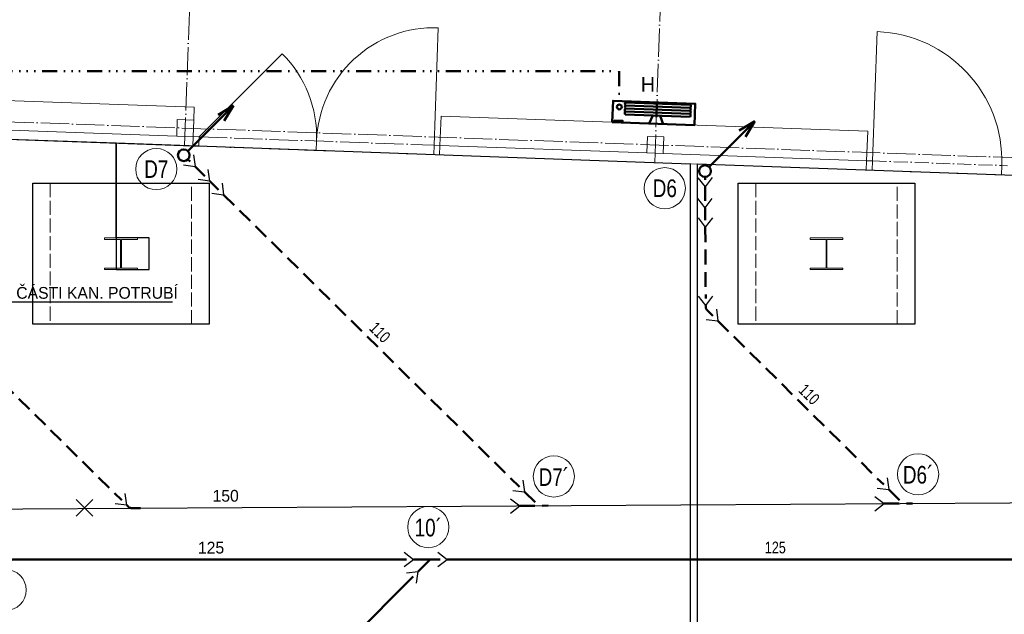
# Model space of a CAD drawing. Header units: millimetres. Extents: x -300186 to 535068, y -28581 to 763298.
# Tile 7 of 256: x -283392 to -275020, y 170256 to 175314. Entities that reach past the tile are written whole.
import ezdxf
from ezdxf.enums import TextEntityAlignment as Align

# ---------------------------------------------------------------- set-up
doc = ezdxf.new("R2010")
doc.units = ezdxf.units.MM
doc.header["$LTSCALE"] = 10
for name, pattern in [('ACAD_ISO02W100', [15, 12, -3]), ('ACAD_ISO04W100', [30, 24, -3, 0, -3]), ('ACAD_ISO10W100', [18, 12, -3, 0, -3]), ('DASHED', [19.05, 12.7, -6.35]), ('DIVIDE5', [38.1, 12.7, -6.35, 0, -6.35, 0, -6.35, 0, -6.35])]:
    doc.linetypes.add(name, pattern=pattern)
for name, color, linetype, lineweight in [('CKKANALIZACE_DESTOVA_PODZ', 7, 'KANALIZACE_DESTOVA_PODZ', 25), ('NS_tlusta', 252, 'Continuous', 18), ('NS_velmi_tlusta', 252, 'Continuous', 18), ('text', 6, 'Continuous', 9), ('tlusta', 252, 'Continuous', 15), ('velmi_tlusta', 252, 'Continuous', 18), ('ZTI-DPS-bubliny', 40, 'Continuous', 18), ('ZTI-DPS-Popis4', 140, 'Continuous', 40), ('ZTI-DSP-hasil', 7, 'Continuous', 50), ('ZTI-DSP-kan_st_destova', 71, 'Continuous', 50), ('ZTI-DSP-kanal_destova', 70, 'DASHED', 50), ('ZTI-DSP-kanal_splaskova', 32, 'Continuous', 50), ('ZTI-DSP-potr_pozarni', 142, 'DIVIDE5', 50), ('ZTI-DSP-zar_predmety_ozn', 7, 'Continuous', 50)]:
    doc.layers.add(name, color=color, linetype=linetype, lineweight=lineweight)
doc.layers.add('netisk', color=30, linetype='Continuous', plot=False)
doc.layers.add('ZTI-DSP-kanal_destova-popis', color=7, linetype='Continuous')
doc.layers.add('ZTI-DSP-kanal_splaskova-popis', color=7, linetype='Continuous')
doc.styles.add('laplan bold', font='txt', dxfattribs={"height": 2})
doc.styles.add('laplan N', font='txt')
doc.linetypes.add('KANALIZACE_DESTOVA_PODZ', pattern='A,35,-15,[102,CADKON.SHX,S=5,R=0,X=0,Y=5],-5,[106,CADKON.SHX,S=5,R=0,X=10,Y=0],30,-15', length=100)

# ---------------------------------------------------------------- blocks, each defined once
blk = doc.blocks.new('*U375')
at = {"color": 255, "linetype": 'ByBlock', "lineweight": 25}
for p in [(-60.9, 79.3), (60.9, 79.3)]:
    blk.add_line(p, (0, 0), dxfattribs=at)
at = {"color": 0, "linetype": 'ByBlock', "lineweight": -2}
blk.add_line((0, 0), (0, -3346.8), dxfattribs=at)
blk = doc.blocks.new('*U376', base_point=(9336, 17227.1))
at = {"color": 255, "linetype": 'ByBlock', "lineweight": 25}
for p, q in [((9275.1, 17306.5), (9336, 17227.1)), ((9396.9, 17306.5), (9336, 17227.1)), ((9450.9, 17287.1), (9437.8, 17187.9)), ((9537, 17201), (9437.8, 17187.9))]:
    blk.add_line(p, q, dxfattribs=at)
at = {"color": 0, "linetype": 'ByBlock', "lineweight": -2}
for p, q in [((9336, 17227.1), (9336, 17001.1)), ((9437.8, 17187.9), (9336, 17086.1))]:
    blk.add_line(p, q, dxfattribs=at)
blk = doc.blocks.new('*U400')
at = {"color": 255, "linetype": 'ByBlock', "lineweight": 25}
for p in [(-60.9, 79.3), (60.9, 79.3)]:
    blk.add_line(p, (0, 0), dxfattribs=at)
at = {"color": 0, "linetype": 'ByBlock', "lineweight": -2}
blk.add_line((0, 0), (0, -1521.5), dxfattribs=at)
blk = doc.blocks.new('*U446', base_point=(0, -5640.27))
at = {"color": 255, "linetype": 'ByBlock', "lineweight": 25}
for p in [(-60.9, 79.3), (60.9, 79.3)]:
    blk.add_line(p, (0, 0), dxfattribs=at)
at = {"color": 0, "linetype": 'ByBlock', "lineweight": -2}
blk.add_line((0, 0), (0, -5580.27), dxfattribs=at)
blk = doc.blocks.new('*U457')
at = {"color": 0, "linetype": 'ByBlock', "lineweight": -2}
for p, q in [((35.36, 35.36), (424.26, 424.26)), ((424.26, 424.26), (291.68, 344.71)), ((344.71, 291.68), (424.26, 424.26))]:
    blk.add_line(p, q, dxfattribs=at)
blk.add_circle((0, 0), 50, dxfattribs=at)
blk = doc.blocks.new('*U458')
at = {"color": 0, "linetype": 'ByBlock', "lineweight": -2}
for p, q in [((35.36, 35.36), (424.26, 424.26)), ((424.26, 424.26), (291.68, 344.71)), ((344.71, 291.68), (424.26, 424.26))]:
    blk.add_line(p, q, dxfattribs=at)
blk.add_circle((0, 0), 50, dxfattribs=at)
blk = doc.blocks.new('*U469', base_point=(14625.8, 15659))
at = {"color": 255, "lineweight": 25}
for q in [(14638.9, 15758.1), (14725, 15672)]:
    blk.add_line((14625.8, 15659), q, dxfattribs=at)
at = {"color": 0, "lineweight": -2}
for p, q in [((14614.2, 15647.3), (14625.8, 15659)), ((14585.9, 15635.6), (14507.5, 15635.6))]:
    blk.add_line(p, q, dxfattribs=at)
blk.add_arc((14585.9, 15675.6), 40, 270, 315, dxfattribs=at)
blk = doc.blocks.new('*U490', base_point=(9363.8, 17125.6))
at = {"color": 255, "linetype": 'ByBlock', "lineweight": 25}
for p, q in [((9302.9, 17363.9), (9363.8, 17284.6)), ((9424.6, 17363.9), (9363.8, 17284.6)), ((9495.6, 17343.5), (9482.6, 17244.4)), ((9581.7, 17257.5), (9482.6, 17244.4))]:
    blk.add_line(p, q, dxfattribs=at)
at = {"color": 0, "linetype": 'ByBlock', "lineweight": -2}
for p, q in [((9363.8, 17284.6), (9363.8, 17042.6)), ((9482.6, 17244.4), (9363.8, 17125.6))]:
    blk.add_line(p, q, dxfattribs=at)
blk = doc.blocks.new('*U491')
at = {"color": 0, "linetype": 'ByBlock', "lineweight": -2}
blk.add_line((-50, 0), (-75, 0), dxfattribs=at)
at = {"color": 255, "linetype": 'ByBlock', "lineweight": 25}
blk.add_circle((0, 0), 50, dxfattribs=at)
blk = doc.blocks.new('*U492')
at = {"color": 255, "linetype": 'ByBlock', "lineweight": 25}
for p in [(-60.9, 79.3), (60.9, 79.3)]:
    blk.add_line(p, (0, 0), dxfattribs=at)
at = {"color": 0, "linetype": 'ByBlock', "lineweight": -2}
blk.add_line((0, 0), (0, -116.8), dxfattribs=at)
blk = doc.blocks.new('*U493', base_point=(14596.5, 15407.7))
at = {"color": 0, "lineweight": -2}
blk.add_line((14491, 15407.7), (14596.5, 15407.7), dxfattribs=at)
at = {"color": 255, "lineweight": 25}
for q in [(14675.9, 15468.6), (14675.9, 15346.8)]:
    blk.add_line((14596.5, 15407.7), q, dxfattribs=at)
blk = doc.blocks.new('*U494', base_point=(9363.8, 17125.6))
at = {"color": 255, "linetype": 'ByBlock', "lineweight": 25}
for p, q in [((9302.9, 17363.9), (9363.8, 17284.6)), ((9424.6, 17363.9), (9363.8, 17284.6)), ((9495.6, 17343.5), (9482.6, 17244.4)), ((9581.7, 17257.5), (9482.6, 17244.4))]:
    blk.add_line(p, q, dxfattribs=at)
at = {"color": 0, "linetype": 'ByBlock', "lineweight": -2}
for p, q in [((9363.8, 17284.6), (9363.8, 17042.6)), ((9482.6, 17244.4), (9363.8, 17125.6))]:
    blk.add_line(p, q, dxfattribs=at)
blk = doc.blocks.new('*U495', base_point=(14613, 15656.1))
at = {"color": 255, "lineweight": 25}
for q in [(14626.1, 15755.3), (14712.1, 15669.2)]:
    blk.add_line((14613, 15656.1), q, dxfattribs=at)
at = {"color": 0, "lineweight": -2}
for p, q in [((14507.5, 15635.6), (14575.9, 15635.6)), ((14604.2, 15647.3), (14613, 15656.1))]:
    blk.add_line(p, q, dxfattribs=at)
blk.add_arc((14575.9, 15675.6), 40, 270, 315, dxfattribs=at)
blk = doc.blocks.new('*U496')
at = {"color": 0, "linetype": 'ByBlock', "lineweight": -2}
blk.add_line((-50, 0), (-75, 0), dxfattribs=at)
at = {"color": 255, "linetype": 'ByBlock', "lineweight": 25}
blk.add_circle((0, 0), 50, dxfattribs=at)
blk = doc.blocks.new('*U497')
at = {"color": 255, "linetype": 'ByBlock', "lineweight": 25}
for p in [(-60.9, 79.3), (60.9, 79.3)]:
    blk.add_line(p, (0, 0), dxfattribs=at)
at = {"color": 0, "linetype": 'ByBlock', "lineweight": -2}
blk.add_line((0, 0), (0, -116.8), dxfattribs=at)
blk = doc.blocks.new('*U498', base_point=(14596.5, 15407.7))
at = {"color": 0, "lineweight": -2}
blk.add_line((14491, 15407.7), (14596.5, 15407.7), dxfattribs=at)
at = {"color": 255, "lineweight": 25}
for q in [(14675.9, 15468.6), (14675.9, 15346.8)]:
    blk.add_line((14596.5, 15407.7), q, dxfattribs=at)
blk = doc.blocks.new('*U499')
at = {"color": 255, "linetype": 'ByBlock', "lineweight": 25}
for p in [(-60.9, 79.3), (60.9, 79.3)]:
    blk.add_line(p, (0, 0), dxfattribs=at)
at = {"color": 0, "linetype": 'ByBlock', "lineweight": -2}
blk.add_line((0, 0), (0, -3535.65), dxfattribs=at)
blk = doc.blocks.new('*U500')
at = {"color": 255, "linetype": 'ByBlock', "lineweight": 25}
for p in [(-60.9, 79.3), (60.9, 79.3)]:
    blk.add_line(p, (0, 0), dxfattribs=at)
at = {"color": 0, "linetype": 'ByBlock', "lineweight": -2}
blk.add_line((0, 0), (0, -605.9), dxfattribs=at)
blk = doc.blocks.new('*U501')
at = {"color": 255, "linetype": 'ByBlock', "lineweight": 25}
for p in [(-60.9, 79.3), (60.9, 79.3)]:
    blk.add_line(p, (0, 0), dxfattribs=at)
at = {"color": 0, "linetype": 'ByBlock', "lineweight": -2}
blk.add_line((0, 0), (0, -1981.59), dxfattribs=at)
blk = doc.blocks.new('A$C567bcb14')
at = {"layer": 'NS_velmi_tlusta', "color": 252, "lineweight": 18}
for p, q in [((0, 270), (280, 270)), ((0, 257), (0, 270)), ((136, 257), (0, 257)), ((136, 13), (136, 257)), ((144, 257), (144, 13)), ((280, 257), (144, 257)), ((280, 270), (280, 257)), ((0, 13), (136, 13)), ((0, 0), (0, 13)), ((280, 0), (0, 0)), ((144, 13), (280, 13)), ((280, 13), (280, 0))]:
    blk.add_line(p, q, dxfattribs=at)
blk = doc.blocks.new('slepak')
at = {"layer": 'netisk', "color": 252}
blk.add_lwpolyline([(9703.3, 108427.7), (11863.6, 108354.1), (11863.6, 107546.5), (11863.6, 107276.5), (12143.6, 107276.5), (12143.6, 107546.5), (11863.6, 107546.5), (11863.6, 108354.1), (16743.6, 108176.2), (16743.6, 100376.5), (13703.6, 100376.5), (9703.6, 100376.5)], close=True, dxfattribs=at)
blk.add_lwpolyline([(20373.6, 99886.5), (20373.6, 108046.3), (16803.6, 108174.1), (16803.6, 99911.5), (16913.6, 99911.5), (16913.6, 99691.5), (16803.6, 99691.5), (16803.6, 97526.5), (17703.6, 97526.5), (17703.6, 97606.5), (18103.6, 97606.5), (18103.6, 97526.5), (23753.6, 97526.5), (23753.6, 107925.8), (20433.6, 108044.2), (20433.6, 99886.5)], dxfattribs=at)
at = {"layer": 'netisk', "elevation": 319.2}
for points in [[(11153.6, 108011.5), (12653.6, 108011.5), (12653.6, 106811.5), (11153.6, 106811.5)], [(17153.6, 108011.5), (18653.6, 108011.5), (18653.6, 106811.5), (17153.6, 106811.5)]]:
    blk.add_lwpolyline(points, close=True, dxfattribs=at)
at = {"layer": 'NS_tlusta', "color": 252}
for p, q in [((14567.2, 108334), (14602.9, 109333.4)), ((12568.4, 108405.4), (13275.6, 109112.5)), ((12523.5, 108547.1), (12527.4, 108657)), ((14617.1, 108332.2), (14626.1, 108582.1)), ((18244.8, 108202.6), (18253.8, 108452.5)), ((12568.4, 108405.4), (12518.5, 108407.2)), ((12568.4, 108405.4), (12565.6, 108325.5)), ((13567.8, 108369.7), (13565, 108289.8)), ((12515.6, 108327.3), (12565.6, 108325.5)), ((14567.2, 108334), (14564.3, 108254.1)), ((14617.1, 108332.2), (14567.2, 108334)), ((14564.3, 108254.1), (14614.3, 108252.3)), ((16703.6, 108177.6), (16803.6, 108174.1))]:
    blk.add_line(p, q, dxfattribs=at)
at = {"layer": 'NS_tlusta', "color": 252, "linetype": 'ByBlock'}
for p, q in [((18294.8, 108200.8), (18334.1, 109300.1)), ((18244.8, 108202.6), (18294.8, 108200.8)), ((18291.9, 108120.9), (18294.8, 108200.8)), ((18242, 108122.7), (18291.9, 108120.9)), ((19394.1, 108161.6), (19391.2, 108081.6)), ((19394.1, 108161.6), (19444.1, 108159.8)), ((19391.2, 108081.6), (19441.2, 108079.8))]:
    blk.add_line(p, q, dxfattribs=at)
at = {"layer": 'NS_tlusta', "color": 252, "linetype": 'ACAD_ISO04W100'}
for p, q in [((12568.4, 108405.4), (14567.2, 108334)), ((12565.6, 108325.5), (14564.3, 108254.1))]:
    blk.add_line(p, q, dxfattribs=at)
at = {"layer": 'NS_tlusta', "color": 252, "linetype": 'ACAD_ISO10W100'}
for p, q in [((18294.8, 108200.8), (19394.1, 108161.6)), ((18291.9, 108120.9), (19391.2, 108081.6))]:
    blk.add_line(p, q, dxfattribs=at)
at = {"layer": 'NS_tlusta', "color": 252, "linetype": 'ACAD_ISO02W100'}
for points in [[(11303.6, 106811.5), (12503.6, 106811.5), (12503.6, 108011.5), (11303.6, 108011.5)], [(17303.6, 106811.5), (18503.6, 106811.5), (18503.6, 108011.5), (17303.6, 108011.5)]]:
    blk.add_lwpolyline(points, close=True, dxfattribs=at)
at = {"layer": 'NS_tlusta', "color": 252}
for centre, start, end in [((14567.2, 108334), 87.95391, 177.95391), ((12568.4, 108405.4), 357.95391, 45)]:
    blk.add_arc(centre, 1000, start, end, dxfattribs=at)
at = {"layer": 'NS_tlusta', "color": 252, "linetype": 'ByBlock'}
blk.add_arc((18294.8, 108200.8), 1100, 357.95391, 87.95391, dxfattribs=at)
at = {"layer": 'NS_velmi_tlusta', "color": 252}
for p, q in [((12518.5, 108407.2), (12515.6, 108327.3)), ((14617.1, 108332.2), (14614.3, 108252.3)), ((18244.8, 108202.6), (18242, 108122.7))]:
    blk.add_line(p, q, dxfattribs=at)
for points in [[(16743.6, 108177.6), (16743.6, 100376.5)], [(16803.6, 108174.1), (16803.6, 99911.5)]]:
    blk.add_lwpolyline(points, dxfattribs=at)
at = {"layer": 'tlusta', "color": 252, "linetype": 'ACAD_ISO04W100'}
for p, q in [((12445.7, 108329.8), (12644.2, 113886.2)), ((16443.1, 108186.9), (16641.6, 113743.4)), ((8523.5, 108620), (32208.4, 107773.8))]:
    blk.add_line(p, q, dxfattribs=at)
at = {"layer": 'tlusta', "color": 252}
for p, q in [((12378.6, 108412.2), (12518.5, 108407.2)), ((16376, 108269.4), (16515.9, 108264.4))]:
    blk.add_line(p, q, dxfattribs=at)
for points in [[(12527.4, 108657), (7788.8, 108826.3)], [(18253.8, 108452.5), (14626.1, 108582.1)]]:
    blk.add_lwpolyline(points, dxfattribs=at)
at = {"layer": 'velmi_tlusta', "color": 252}
for p, q in [((12515.6, 108327.3), (9703.3, 108427.7)), ((16743.6, 108176.2), (14614.3, 108252.3)), ((18242, 108122.7), (16803.6, 108174.1))]:
    blk.add_line(p, q, dxfattribs=at)
for points in [[(12378.6, 108412.2), (8521, 108550)], [(12518.5, 108407.2), (12523.5, 108547.1), (12383.6, 108552.1), (12378.6, 108412.2)], [(16515.9, 108264.4), (16520.9, 108404.3), (16381, 108409.3), (16376, 108269.4)], [(16376, 108269.4), (14617.1, 108332.2)], [(18244.8, 108202.6), (16515.9, 108264.4)]]:
    blk.add_lwpolyline(points, dxfattribs=at)
for p in [(11763.6, 107276.5), (17763.6, 107276.5)]:
    blk.add_blockref('A$C567bcb14', p, dxfattribs=at)
blk = doc.blocks.new('*U527')
at = {"color": 255, "linetype": 'ByBlock', "lineweight": 25}
for p in [(-60.9, 79.3), (60.9, 79.3)]:
    blk.add_line(p, (0, 0), dxfattribs=at)
at = {"color": 0, "linetype": 'ByBlock', "lineweight": -2}
blk.add_line((0, 0), (0, -3134.93), dxfattribs=at)
blk = doc.blocks.new('*U629', base_point=(16282.5, 15056.5))
at = {"color": 0, "linetype": 'DASHED', "lineweight": -2}
blk.add_line((16655.7, 15238.5), (16655.7, 15056.5), dxfattribs=at)
at = {"color": 0, "linetype": 'ByBlock', "lineweight": -2}
for p, q in [((16389, 15202.2), (16941, 15202.2)), ((16389, 15176.2), (16941, 15176.2)), ((16389, 15150.2), (16941.2, 15150.2)), ((16624.4, 15125.2), (16597.1, 15056.5)), ((16687.1, 15125.2), (16714.3, 15056.5))]:
    blk.add_line(p, q, dxfattribs=at)
for points in [[(16282.5, 15056.5), (16982.5, 15056.5), (16982.5, 15238.5), (16282.5, 15238.5)], [(16301.5, 15056.5), (16370.1, 15056.5), (16370.1, 15072.6), (16301.5, 15072.6)]]:
    blk.add_lwpolyline(points, close=True, dxfattribs=at)
for points in [[(16389, 15227.3), (16942.1, 15227.3)], [(16941.9, 15125.2), (16389, 15125.2)]]:
    blk.add_lwpolyline(points, dxfattribs=at)
blk.add_circle((16337.7, 15188.5), 20.7, dxfattribs=at)
for centre, start, end in [((16404.5, 15215.7), 143.00097, 224.02865), ((16404.5, 15189.2), 136.87629, 222.78132), ((16404.5, 15163), 136.75749, 222.10189), ((16926.7, 15215.7), 315.97135, 36.99903), ((16926.7, 15163), 317.89811, 43.24251), ((16926.7, 15189.2), 317.21868, 43.12371), ((16404.5, 15137.1), 137.11417, 218.04497), ((16926.7, 15137.1), 321.95503, 42.88583)]:
    blk.add_arc(centre, 19.3, start, end, dxfattribs=at)

msp = doc.modelspace()

# ---------------------------------------------------------------- linework, layer by layer
at = {"layer": 'CKKANALIZACE_DESTOVA_PODZ'}
msp.add_lwpolyline([(-287528.791, 171128.63), (-283364.167, 171154.006), (-267512.949, 171248.907), (-265562.974, 171260.624)], dxfattribs=at)
at = {"layer": 'CKKANALIZACE_DESTOVA_PODZ', "color": 1}
for points in [[(-282769.824, 171091.357), (-282911.246, 171232.778)], [(-282911.246, 171091.357), (-282769.824, 171232.778)]]:
    msp.add_lwpolyline(points, dxfattribs=at)
at = {"layer": 'ZTI-DPS-bubliny'}
for centre in [(-282230.948, 174043.033), (-277906.613, 173880.044), (-278850.363, 171428.673), (-275752.995, 171447.217), (-279917.928, 170997.816), (-283511.938, 170462.874)]:
    msp.add_circle(centre, 175, dxfattribs=at)

# ---------------------------------------------------------------- block references
at = {"layer": 'ZTI-DSP-kan_st_destova'}
for name, p in [('*U457', (-281997.239, 174160.714)), ('*U458', (-277565.15, 174025.686))]:
    msp.add_blockref(name, p, dxfattribs=at)
at = {"layer": 'ZTI-DSP-kanal_destova'}
for name, p, rotation in [('*U496', (-281997.239, 174160.714), 135.3442898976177), ('*U497', (-281901.208, 174065.83), 45.2157844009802), ('*U491', (-277565.15, 174025.686), 90.34428989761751), ('*U498', (-281775.643, 173941.398), 135.3442898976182), ('*U499', (-281657.912, 173825.072), 45.34428989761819), ('*U492', (-277564.339, 173890.689), 0.2157844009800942), ('*U493', (-277563.538, 173713.914), 90.34428989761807), ('*U500', (-277562.544, 173548.411), 0.3442898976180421), ('*U501', (-277454.962, 172751.61), 45.34428989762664), ('*U494', (-278980.483, 171179.997), 90.34428989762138), ('*U490', (-275883.184, 171198.609), 90.34428989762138)]:
    msp.add_blockref(name, p, dxfattribs=dict(at, rotation=rotation))
at = {"layer": 'ZTI-DSP-kanal_destova', "xscale": -1}
for name, p, rotation in [('*U495', (-277558.281, 172882.522), 315.3442898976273), ('*U469', (-282482.489, 171183.57), 359.8823432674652)]:
    msp.add_blockref(name, p, dxfattribs=dict(at, rotation=rotation))
at = {"layer": 'ZTI-DSP-kanal_splaskova'}
for name, p, rotation in [('*U375', (-283449.893, 170723.106), 90), ('*U446', (-274116.819, 170723.106), 90), ('*U400', (-281119.8, 169500.98), 135.1036333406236)]:
    msp.add_blockref(name, p, dxfattribs=dict(at, rotation=rotation))
at = {"layer": 'ZTI-DSP-kanal_splaskova', "xscale": -1, "rotation": 89.99999999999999}
msp.add_blockref('*U376', (-280043.087, 170723.106), dxfattribs=at)

# ---------------------------------------------------------------- texts
at = {"layer": 'ZTI-DPS-Popis4', "style": 'laplan bold', "width": 0.8}
for s, p in [('D7', (-282230.948, 174043.033)), ('D6', (-277906.613, 173880.044)), ('D7´', (-278850.363, 171428.673)), ('D6´', (-275752.995, 171447.217)), ('10´', (-279917.928, 170997.816))]:
    msp.add_text(s, height=150, dxfattribs=at).set_placement(p, align=Align.MIDDLE)
at = {"layer": 'ZTI-DSP-kanal_destova-popis', "color": 7, "style": 'laplan N'}
msp.add_text('150', height=100, dxfattribs=at).set_placement((-281640.823, 171214.144), align=Align.CENTER)
at = {"layer": 'ZTI-DSP-kanal_destova-popis', "color": 7, "char_height": 100, "attachment_point": 8, "rotation": 315.3442899, "style": 'laplan N'}
for insert in [(-280365.365, 172618.257), (-276715.15, 172090.926)]:
    msp.add_mtext('\\W0.8;110 ', dxfattribs=dict(at, insert=insert))
at = {"layer": 'ZTI-DSP-kanal_splaskova-popis', "color": 1, "style": 'laplan N'}
msp.add_text('125 ', height=100, dxfattribs=at).set_placement((-281746.49, 170773.106), align=Align.CENTER)
at = {"layer": 'ZTI-DSP-kanal_splaskova-popis', "color": 1, "insert": (-276966.954, 170773.106), "char_height": 100, "attachment_point": 8, "style": 'laplan N'}
msp.add_mtext('\\W0.8;125 ', dxfattribs=at)

# ---------------------------------------------------------------- next in the draw order: block references
msp.add_blockref('slepak', (-294435.48, 65911.631))

# ---------------------------------------------------------------- next in the draw order: linework, layer by layer
msp.add_line((-282091.541, 172910.108), (-284390.625, 172910.108))
at = {"layer": 'ZTI-DSP-potr_pozarni'}
msp.add_lwpolyline([(-289682.609, 174874.54), (-278293.676, 174874.54), (-278293.676, 174571.631)], dxfattribs=at)

# ---------------------------------------------------------------- next in the draw order: block references
at = {"layer": 'ZTI-DSP-hasil', "rotation": 357.9539077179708}
msp.add_blockref('*U629', (-278353.624, 174441.689), dxfattribs=at)
at = {"layer": 'ZTI-DSP-kanal_destova', "rotation": 45.34428989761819}
msp.add_blockref('*U527', (-284755.177, 173429.107), dxfattribs=at)

# ---------------------------------------------------------------- next in the draw order: texts
at = {"layer": 'text', "color": 0, "style": 'laplan N'}
msp.add_text('ODSTRANĚNÍ ČÁSTI KAN. POTRUBÍ', height=100, dxfattribs=at).set_placement((-284335.293, 172910.108), align=Align.BOTTOM_LEFT)
at = {"layer": 'ZTI-DSP-zar_predmety_ozn', "style": 'laplan N'}
msp.add_text('H', height=125, dxfattribs=at).set_placement((-278050.914, 174762.844), align=Align.MIDDLE_CENTER)

doc.saveas('drawing.dxf')
